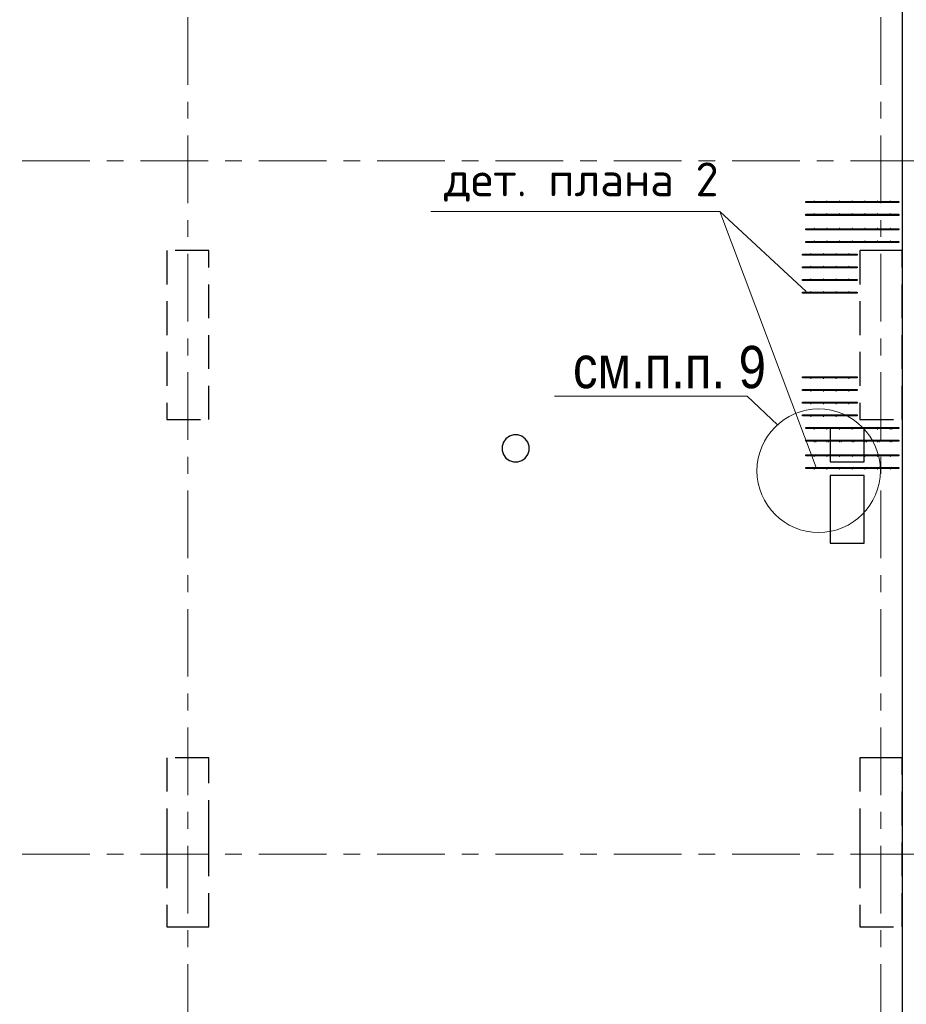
# Model space of a CAD drawing. Header units: metres. Extents: x -38 to 85, y -15 to 19.
# Tile 27 of 93: x 27.46 to 32.7, y 2.41 to 8.23. Entities that reach past the tile are written whole.
import ezdxf

# ---------------------------------------------------------------- set-up
doc = ezdxf.new("R2010")
doc.units = ezdxf.units.M
for name, pattern in [('______11', [0.5, 0.4, -0.05, 0, -0.05]), ('______2', [0.27, 0.2, -0.07]), ('______5', [1.1, 0.8, -0.1, 0.1, -0.1])]:
    doc.linetypes.add(name, pattern=pattern)
for name, color, linetype, lineweight in [('XR$2$Осевая линия (1)', 7, '______5', 13), ('XR$3$Арматурный каркас 01', 4, 'Continuous', 35), ('XR$3$ВК__отв в полу 1-2 эт', 220, 'Continuous', 25), ('XR$3$Общий слой (1)', 7, 'Continuous', 13), ('XR$3$Перекрытие (1)', 7, 'Continuous', 35), ('XR$3$Текст_ общее_1', 7, 'Continuous', 13), ('XR$3$Фундамент (1)_1', 7, 'Continuous', 35), ('XR$5$Стена (1)', 7, 'Continuous', 35)]:
    doc.layers.add(name, color=color, linetype=linetype, lineweight=lineweight)
doc.styles.add('ARIAL', font='arial.ttf')
doc.styles.add('ISOCPEUR', font='txt')

msp = doc.modelspace()

# ---------------------------------------------------------------- hatches: boundary and pattern name
at = {"layer": 'XR$3$Арматурный каркас 01', "linetype": 'Continuous', "lineweight": 50, "transparency": 33554687}
for points in [[(32.158, 7.163), (32.1578, 7.1641), (32.1571, 7.1651), (32.1561, 7.1658), (32.155, 7.166), (32.1539, 7.1658), (32.1529, 7.1651), (32.1522, 7.1641), (32.152, 7.163), (32.1522, 7.1619), (32.1529, 7.1609), (32.1539, 7.1602), (32.155, 7.16), (32.1561, 7.1602), (32.1571, 7.1609), (32.1578, 7.1619)], [(32.233, 7.163), (32.2328, 7.1641), (32.2321, 7.1651), (32.2311, 7.1658), (32.23, 7.166), (32.2289, 7.1658), (32.2279, 7.1651), (32.2272, 7.1641), (32.227, 7.163), (32.2272, 7.1619), (32.2279, 7.1609), (32.2289, 7.1602), (32.23, 7.16), (32.2311, 7.1602), (32.2321, 7.1609), (32.2328, 7.1619)], [(32.308, 7.163), (32.3078, 7.1641), (32.3071, 7.1651), (32.3061, 7.1658), (32.305, 7.166), (32.3039, 7.1658), (32.3029, 7.1651), (32.3022, 7.1641), (32.302, 7.163), (32.3022, 7.1619), (32.3029, 7.1609), (32.3039, 7.1602), (32.305, 7.16), (32.3061, 7.1602), (32.3071, 7.1609), (32.3078, 7.1619)], [(32.383, 7.163), (32.3828, 7.1641), (32.3821, 7.1651), (32.3811, 7.1658), (32.38, 7.166), (32.3789, 7.1658), (32.3779, 7.1651), (32.3772, 7.1641), (32.377, 7.163), (32.3772, 7.1619), (32.3779, 7.1609), (32.3789, 7.1602), (32.38, 7.16), (32.3811, 7.1602), (32.3821, 7.1609), (32.3828, 7.1619)], [(32.458, 7.163), (32.4578, 7.1641), (32.4571, 7.1651), (32.4561, 7.1658), (32.455, 7.166), (32.4539, 7.1658), (32.4529, 7.1651), (32.4522, 7.1641), (32.452, 7.163), (32.4522, 7.1619), (32.4529, 7.1609), (32.4539, 7.1602), (32.455, 7.16), (32.4561, 7.1602), (32.4571, 7.1609), (32.4578, 7.1619)], [(32.533, 7.163), (32.5328, 7.1641), (32.5321, 7.1651), (32.5311, 7.1658), (32.53, 7.166), (32.5289, 7.1658), (32.5279, 7.1651), (32.5272, 7.1641), (32.527, 7.163), (32.5272, 7.1619), (32.5279, 7.1609), (32.5289, 7.1602), (32.53, 7.16), (32.5311, 7.1602), (32.5321, 7.1609), (32.5328, 7.1619)], [(32.608, 7.163), (32.6078, 7.1641), (32.6071, 7.1651), (32.6061, 7.1658), (32.605, 7.166), (32.6039, 7.1658), (32.6029, 7.1651), (32.6022, 7.1641), (32.602, 7.163), (32.6022, 7.1619), (32.6029, 7.1609), (32.6039, 7.1602), (32.605, 7.16), (32.6061, 7.1602), (32.6071, 7.1609), (32.6078, 7.1619)], [(32.158, 7.088), (32.1578, 7.0891), (32.1571, 7.0901), (32.1561, 7.0908), (32.155, 7.091), (32.1539, 7.0908), (32.1529, 7.0901), (32.1522, 7.0891), (32.152, 7.088), (32.1522, 7.0869), (32.1529, 7.0859), (32.1539, 7.0852), (32.155, 7.085), (32.1561, 7.0852), (32.1571, 7.0859), (32.1578, 7.0869)], [(32.233, 7.088), (32.2328, 7.0891), (32.2321, 7.0901), (32.2311, 7.0908), (32.23, 7.091), (32.2289, 7.0908), (32.2279, 7.0901), (32.2272, 7.0891), (32.227, 7.088), (32.2272, 7.0869), (32.2279, 7.0859), (32.2289, 7.0852), (32.23, 7.085), (32.2311, 7.0852), (32.2321, 7.0859), (32.2328, 7.0869)], [(32.308, 7.088), (32.3078, 7.0891), (32.3071, 7.0901), (32.3061, 7.0908), (32.305, 7.091), (32.3039, 7.0908), (32.3029, 7.0901), (32.3022, 7.0891), (32.302, 7.088), (32.3022, 7.0869), (32.3029, 7.0859), (32.3039, 7.0852), (32.305, 7.085), (32.3061, 7.0852), (32.3071, 7.0859), (32.3078, 7.0869)], [(32.383, 7.088), (32.3828, 7.0891), (32.3821, 7.0901), (32.3811, 7.0908), (32.38, 7.091), (32.3789, 7.0908), (32.3779, 7.0901), (32.3772, 7.0891), (32.377, 7.088), (32.3772, 7.0869), (32.3779, 7.0859), (32.3789, 7.0852), (32.38, 7.085), (32.3811, 7.0852), (32.3821, 7.0859), (32.3828, 7.0869)], [(32.458, 7.088), (32.4578, 7.0891), (32.4571, 7.0901), (32.4561, 7.0908), (32.455, 7.091), (32.4539, 7.0908), (32.4529, 7.0901), (32.4522, 7.0891), (32.452, 7.088), (32.4522, 7.0869), (32.4529, 7.0859), (32.4539, 7.0852), (32.455, 7.085), (32.4561, 7.0852), (32.4571, 7.0859), (32.4578, 7.0869)], [(32.533, 7.088), (32.5328, 7.0891), (32.5321, 7.0901), (32.5311, 7.0908), (32.53, 7.091), (32.5289, 7.0908), (32.5279, 7.0901), (32.5272, 7.0891), (32.527, 7.088), (32.5272, 7.0869), (32.5279, 7.0859), (32.5289, 7.0852), (32.53, 7.085), (32.5311, 7.0852), (32.5321, 7.0859), (32.5328, 7.0869)], [(32.608, 7.088), (32.6078, 7.0891), (32.6071, 7.0901), (32.6061, 7.0908), (32.605, 7.091), (32.6039, 7.0908), (32.6029, 7.0901), (32.6022, 7.0891), (32.602, 7.088), (32.6022, 7.0869), (32.6029, 7.0859), (32.6039, 7.0852), (32.605, 7.085), (32.6061, 7.0852), (32.6071, 7.0859), (32.6078, 7.0869)], [(32.158, 7.002), (32.1578, 7.0031), (32.1571, 7.0041), (32.1561, 7.0048), (32.155, 7.005), (32.1539, 7.0048), (32.1529, 7.0041), (32.1522, 7.0031), (32.152, 7.002), (32.1522, 7.0009), (32.1529, 6.9999), (32.1539, 6.9992), (32.155, 6.999), (32.1561, 6.9992), (32.1571, 6.9999), (32.1578, 7.0009)], [(32.233, 7.002), (32.2328, 7.0031), (32.2321, 7.0041), (32.2311, 7.0048), (32.23, 7.005), (32.2289, 7.0048), (32.2279, 7.0041), (32.2272, 7.0031), (32.227, 7.002), (32.2272, 7.0009), (32.2279, 6.9999), (32.2289, 6.9992), (32.23, 6.999), (32.2311, 6.9992), (32.2321, 6.9999), (32.2328, 7.0009)], [(32.308, 7.002), (32.3078, 7.0031), (32.3071, 7.0041), (32.3061, 7.0048), (32.305, 7.005), (32.3039, 7.0048), (32.3029, 7.0041), (32.3022, 7.0031), (32.302, 7.002), (32.3022, 7.0009), (32.3029, 6.9999), (32.3039, 6.9992), (32.305, 6.999), (32.3061, 6.9992), (32.3071, 6.9999), (32.3078, 7.0009)], [(32.383, 7.002), (32.3828, 7.0031), (32.3821, 7.0041), (32.3811, 7.0048), (32.38, 7.005), (32.3789, 7.0048), (32.3779, 7.0041), (32.3772, 7.0031), (32.377, 7.002), (32.3772, 7.0009), (32.3779, 6.9999), (32.3789, 6.9992), (32.38, 6.999), (32.3811, 6.9992), (32.3821, 6.9999), (32.3828, 7.0009)], [(32.458, 7.002), (32.4578, 7.0031), (32.4571, 7.0041), (32.4561, 7.0048), (32.455, 7.005), (32.4539, 7.0048), (32.4529, 7.0041), (32.4522, 7.0031), (32.452, 7.002), (32.4522, 7.0009), (32.4529, 6.9999), (32.4539, 6.9992), (32.455, 6.999), (32.4561, 6.9992), (32.4571, 6.9999), (32.4578, 7.0009)], [(32.533, 7.002), (32.5328, 7.0031), (32.5321, 7.0041), (32.5311, 7.0048), (32.53, 7.005), (32.5289, 7.0048), (32.5279, 7.0041), (32.5272, 7.0031), (32.527, 7.002), (32.5272, 7.0009), (32.5279, 6.9999), (32.5289, 6.9992), (32.53, 6.999), (32.5311, 6.9992), (32.5321, 6.9999), (32.5328, 7.0009)], [(32.608, 7.002), (32.6078, 7.0031), (32.6071, 7.0041), (32.6061, 7.0048), (32.605, 7.005), (32.6039, 7.0048), (32.6029, 7.0041), (32.6022, 7.0031), (32.602, 7.002), (32.6022, 7.0009), (32.6029, 6.9999), (32.6039, 6.9992), (32.605, 6.999), (32.6061, 6.9992), (32.6071, 6.9999), (32.6078, 7.0009)], [(32.158, 6.927), (32.1578, 6.9281), (32.1571, 6.9291), (32.1561, 6.9298), (32.155, 6.93), (32.1539, 6.9298), (32.1529, 6.9291), (32.1522, 6.9281), (32.152, 6.927), (32.1522, 6.9259), (32.1529, 6.9249), (32.1539, 6.9242), (32.155, 6.924), (32.1561, 6.9242), (32.1571, 6.9249), (32.1578, 6.9259)], [(32.233, 6.927), (32.2328, 6.9281), (32.2321, 6.9291), (32.2311, 6.9298), (32.23, 6.93), (32.2289, 6.9298), (32.2279, 6.9291), (32.2272, 6.9281), (32.227, 6.927), (32.2272, 6.9259), (32.2279, 6.9249), (32.2289, 6.9242), (32.23, 6.924), (32.2311, 6.9242), (32.2321, 6.9249), (32.2328, 6.9259)], [(32.308, 6.927), (32.3078, 6.9281), (32.3071, 6.9291), (32.3061, 6.9298), (32.305, 6.93), (32.3039, 6.9298), (32.3029, 6.9291), (32.3022, 6.9281), (32.302, 6.927), (32.3022, 6.9259), (32.3029, 6.9249), (32.3039, 6.9242), (32.305, 6.924), (32.3061, 6.9242), (32.3071, 6.9249), (32.3078, 6.9259)], [(32.383, 6.927), (32.3828, 6.9281), (32.3821, 6.9291), (32.3811, 6.9298), (32.38, 6.93), (32.3789, 6.9298), (32.3779, 6.9291), (32.3772, 6.9281), (32.377, 6.927), (32.3772, 6.9259), (32.3779, 6.9249), (32.3789, 6.9242), (32.38, 6.924), (32.3811, 6.9242), (32.3821, 6.9249), (32.3828, 6.9259)], [(32.458, 6.927), (32.4578, 6.9281), (32.4571, 6.9291), (32.4561, 6.9298), (32.455, 6.93), (32.4539, 6.9298), (32.4529, 6.9291), (32.4522, 6.9281), (32.452, 6.927), (32.4522, 6.9259), (32.4529, 6.9249), (32.4539, 6.9242), (32.455, 6.924), (32.4561, 6.9242), (32.4571, 6.9249), (32.4578, 6.9259)], [(32.533, 6.927), (32.5328, 6.9281), (32.5321, 6.9291), (32.5311, 6.9298), (32.53, 6.93), (32.5289, 6.9298), (32.5279, 6.9291), (32.5272, 6.9281), (32.527, 6.927), (32.5272, 6.9259), (32.5279, 6.9249), (32.5289, 6.9242), (32.53, 6.924), (32.5311, 6.9242), (32.5321, 6.9249), (32.5328, 6.9259)], [(32.608, 6.927), (32.6078, 6.9281), (32.6071, 6.9291), (32.6061, 6.9298), (32.605, 6.93), (32.6039, 6.9298), (32.6029, 6.9291), (32.6022, 6.9281), (32.602, 6.927), (32.6022, 6.9259), (32.6029, 6.9249), (32.6039, 6.9242), (32.605, 6.924), (32.6061, 6.9242), (32.6071, 6.9249), (32.6078, 6.9259)], [(32.138, 6.852), (32.1378, 6.8531), (32.1371, 6.8541), (32.1361, 6.8548), (32.135, 6.855), (32.1339, 6.8548), (32.1329, 6.8541), (32.1322, 6.8531), (32.132, 6.852), (32.1322, 6.8509), (32.1329, 6.8499), (32.1339, 6.8492), (32.135, 6.849), (32.1361, 6.8492), (32.1371, 6.8499), (32.1378, 6.8509)], [(32.213, 6.852), (32.2128, 6.8531), (32.2121, 6.8541), (32.2111, 6.8548), (32.21, 6.855), (32.2089, 6.8548), (32.2079, 6.8541), (32.2072, 6.8531), (32.207, 6.852), (32.2072, 6.8509), (32.2079, 6.8499), (32.2089, 6.8492), (32.21, 6.849), (32.2111, 6.8492), (32.2121, 6.8499), (32.2128, 6.8509)], [(32.288, 6.852), (32.2878, 6.8531), (32.2871, 6.8541), (32.2861, 6.8548), (32.285, 6.855), (32.2839, 6.8548), (32.2829, 6.8541), (32.2822, 6.8531), (32.282, 6.852), (32.2822, 6.8509), (32.2829, 6.8499), (32.2839, 6.8492), (32.285, 6.849), (32.2861, 6.8492), (32.2871, 6.8499), (32.2878, 6.8509)], [(32.363, 6.852), (32.3628, 6.8531), (32.3621, 6.8541), (32.3611, 6.8548), (32.36, 6.855), (32.3589, 6.8548), (32.3579, 6.8541), (32.3572, 6.8531), (32.357, 6.852), (32.3572, 6.8509), (32.3579, 6.8499), (32.3589, 6.8492), (32.36, 6.849), (32.3611, 6.8492), (32.3621, 6.8499), (32.3628, 6.8509)], [(32.138, 6.777), (32.1378, 6.7781), (32.1371, 6.7791), (32.1361, 6.7798), (32.135, 6.78), (32.1339, 6.7798), (32.1329, 6.7791), (32.1322, 6.7781), (32.132, 6.777), (32.1322, 6.7759), (32.1329, 6.7749), (32.1339, 6.7742), (32.135, 6.774), (32.1361, 6.7742), (32.1371, 6.7749), (32.1378, 6.7759)], [(32.213, 6.777), (32.2128, 6.7781), (32.2121, 6.7791), (32.2111, 6.7798), (32.21, 6.78), (32.2089, 6.7798), (32.2079, 6.7791), (32.2072, 6.7781), (32.207, 6.777), (32.2072, 6.7759), (32.2079, 6.7749), (32.2089, 6.7742), (32.21, 6.774), (32.2111, 6.7742), (32.2121, 6.7749), (32.2128, 6.7759)], [(32.288, 6.777), (32.2878, 6.7781), (32.2871, 6.7791), (32.2861, 6.7798), (32.285, 6.78), (32.2839, 6.7798), (32.2829, 6.7791), (32.2822, 6.7781), (32.282, 6.777), (32.2822, 6.7759), (32.2829, 6.7749), (32.2839, 6.7742), (32.285, 6.774), (32.2861, 6.7742), (32.2871, 6.7749), (32.2878, 6.7759)], [(32.363, 6.777), (32.3628, 6.7781), (32.3621, 6.7791), (32.3611, 6.7798), (32.36, 6.78), (32.3589, 6.7798), (32.3579, 6.7791), (32.3572, 6.7781), (32.357, 6.777), (32.3572, 6.7759), (32.3579, 6.7749), (32.3589, 6.7742), (32.36, 6.774), (32.3611, 6.7742), (32.3621, 6.7749), (32.3628, 6.7759)], [(32.138, 6.702), (32.1378, 6.7031), (32.1371, 6.7041), (32.1361, 6.7048), (32.135, 6.705), (32.1339, 6.7048), (32.1329, 6.7041), (32.1322, 6.7031), (32.132, 6.702), (32.1322, 6.7009), (32.1329, 6.6999), (32.1339, 6.6992), (32.135, 6.699), (32.1361, 6.6992), (32.1371, 6.6999), (32.1378, 6.7009)], [(32.213, 6.702), (32.2128, 6.7031), (32.2121, 6.7041), (32.2111, 6.7048), (32.21, 6.705), (32.2089, 6.7048), (32.2079, 6.7041), (32.2072, 6.7031), (32.207, 6.702), (32.2072, 6.7009), (32.2079, 6.6999), (32.2089, 6.6992), (32.21, 6.699), (32.2111, 6.6992), (32.2121, 6.6999), (32.2128, 6.7009)], [(32.288, 6.702), (32.2878, 6.7031), (32.2871, 6.7041), (32.2861, 6.7048), (32.285, 6.705), (32.2839, 6.7048), (32.2829, 6.7041), (32.2822, 6.7031), (32.282, 6.702), (32.2822, 6.7009), (32.2829, 6.6999), (32.2839, 6.6992), (32.285, 6.699), (32.2861, 6.6992), (32.2871, 6.6999), (32.2878, 6.7009)], [(32.363, 6.702), (32.3628, 6.7031), (32.3621, 6.7041), (32.3611, 6.7048), (32.36, 6.705), (32.3589, 6.7048), (32.3579, 6.7041), (32.3572, 6.7031), (32.357, 6.702), (32.3572, 6.7009), (32.3579, 6.6999), (32.3589, 6.6992), (32.36, 6.699), (32.3611, 6.6992), (32.3621, 6.6999), (32.3628, 6.7009)], [(32.138, 6.627), (32.1378, 6.6281), (32.1371, 6.6291), (32.1361, 6.6298), (32.135, 6.63), (32.1339, 6.6298), (32.1329, 6.6291), (32.1322, 6.6281), (32.132, 6.627), (32.1322, 6.6259), (32.1329, 6.6249), (32.1339, 6.6242), (32.135, 6.624), (32.1361, 6.6242), (32.1371, 6.6249), (32.1378, 6.6259)], [(32.213, 6.627), (32.2128, 6.6281), (32.2121, 6.6291), (32.2111, 6.6298), (32.21, 6.63), (32.2089, 6.6298), (32.2079, 6.6291), (32.2072, 6.6281), (32.207, 6.627), (32.2072, 6.6259), (32.2079, 6.6249), (32.2089, 6.6242), (32.21, 6.624), (32.2111, 6.6242), (32.2121, 6.6249), (32.2128, 6.6259)], [(32.288, 6.627), (32.2878, 6.6281), (32.2871, 6.6291), (32.2861, 6.6298), (32.285, 6.63), (32.2839, 6.6298), (32.2829, 6.6291), (32.2822, 6.6281), (32.282, 6.627), (32.2822, 6.6259), (32.2829, 6.6249), (32.2839, 6.6242), (32.285, 6.624), (32.2861, 6.6242), (32.2871, 6.6249), (32.2878, 6.6259)], [(32.363, 6.627), (32.3628, 6.6281), (32.3621, 6.6291), (32.3611, 6.6298), (32.36, 6.63), (32.3589, 6.6298), (32.3579, 6.6291), (32.3572, 6.6281), (32.357, 6.627), (32.3572, 6.6259), (32.3579, 6.6249), (32.3589, 6.6242), (32.36, 6.624), (32.3611, 6.6242), (32.3621, 6.6249), (32.3628, 6.6259)], [(32.138, 6.113), (32.1378, 6.1141), (32.1371, 6.1151), (32.1361, 6.1158), (32.135, 6.116), (32.1339, 6.1158), (32.1329, 6.1151), (32.1322, 6.1141), (32.132, 6.113), (32.1322, 6.1119), (32.1329, 6.1109), (32.1339, 6.1102), (32.135, 6.11), (32.1361, 6.1102), (32.1371, 6.1109), (32.1378, 6.1119)], [(32.213, 6.113), (32.2128, 6.1141), (32.2121, 6.1151), (32.2111, 6.1158), (32.21, 6.116), (32.2089, 6.1158), (32.2079, 6.1151), (32.2072, 6.1141), (32.207, 6.113), (32.2072, 6.1119), (32.2079, 6.1109), (32.2089, 6.1102), (32.21, 6.11), (32.2111, 6.1102), (32.2121, 6.1109), (32.2128, 6.1119)], [(32.288, 6.113), (32.2878, 6.1141), (32.2871, 6.1151), (32.2861, 6.1158), (32.285, 6.116), (32.2839, 6.1158), (32.2829, 6.1151), (32.2822, 6.1141), (32.282, 6.113), (32.2822, 6.1119), (32.2829, 6.1109), (32.2839, 6.1102), (32.285, 6.11), (32.2861, 6.1102), (32.2871, 6.1109), (32.2878, 6.1119)], [(32.363, 6.113), (32.3628, 6.1141), (32.3621, 6.1151), (32.3611, 6.1158), (32.36, 6.116), (32.3589, 6.1158), (32.3579, 6.1151), (32.3572, 6.1141), (32.357, 6.113), (32.3572, 6.1119), (32.3579, 6.1109), (32.3589, 6.1102), (32.36, 6.11), (32.3611, 6.1102), (32.3621, 6.1109), (32.3628, 6.1119)], [(32.138, 6.038), (32.1378, 6.0391), (32.1371, 6.0401), (32.1361, 6.0408), (32.135, 6.041), (32.1339, 6.0408), (32.1329, 6.0401), (32.1322, 6.0391), (32.132, 6.038), (32.1322, 6.0369), (32.1329, 6.0359), (32.1339, 6.0352), (32.135, 6.035), (32.1361, 6.0352), (32.1371, 6.0359), (32.1378, 6.0369)], [(32.213, 6.038), (32.2128, 6.0391), (32.2121, 6.0401), (32.2111, 6.0408), (32.21, 6.041), (32.2089, 6.0408), (32.2079, 6.0401), (32.2072, 6.0391), (32.207, 6.038), (32.2072, 6.0369), (32.2079, 6.0359), (32.2089, 6.0352), (32.21, 6.035), (32.2111, 6.0352), (32.2121, 6.0359), (32.2128, 6.0369)], [(32.288, 6.038), (32.2878, 6.0391), (32.2871, 6.0401), (32.2861, 6.0408), (32.285, 6.041), (32.2839, 6.0408), (32.2829, 6.0401), (32.2822, 6.0391), (32.282, 6.038), (32.2822, 6.0369), (32.2829, 6.0359), (32.2839, 6.0352), (32.285, 6.035), (32.2861, 6.0352), (32.2871, 6.0359), (32.2878, 6.0369)], [(32.363, 6.038), (32.3628, 6.0391), (32.3621, 6.0401), (32.3611, 6.0408), (32.36, 6.041), (32.3589, 6.0408), (32.3579, 6.0401), (32.3572, 6.0391), (32.357, 6.038), (32.3572, 6.0369), (32.3579, 6.0359), (32.3589, 6.0352), (32.36, 6.035), (32.3611, 6.0352), (32.3621, 6.0359), (32.3628, 6.0369)], [(32.138, 5.963), (32.1378, 5.9641), (32.1371, 5.9651), (32.1361, 5.9658), (32.135, 5.966), (32.1339, 5.9658), (32.1329, 5.9651), (32.1322, 5.9641), (32.132, 5.963), (32.1322, 5.9619), (32.1329, 5.9609), (32.1339, 5.9602), (32.135, 5.96), (32.1361, 5.9602), (32.1371, 5.9609), (32.1378, 5.9619)], [(32.213, 5.963), (32.2128, 5.9641), (32.2121, 5.9651), (32.2111, 5.9658), (32.21, 5.966), (32.2089, 5.9658), (32.2079, 5.9651), (32.2072, 5.9641), (32.207, 5.963), (32.2072, 5.9619), (32.2079, 5.9609), (32.2089, 5.9602), (32.21, 5.96), (32.2111, 5.9602), (32.2121, 5.9609), (32.2128, 5.9619)], [(32.288, 5.963), (32.2878, 5.9641), (32.2871, 5.9651), (32.2861, 5.9658), (32.285, 5.966), (32.2839, 5.9658), (32.2829, 5.9651), (32.2822, 5.9641), (32.282, 5.963), (32.2822, 5.9619), (32.2829, 5.9609), (32.2839, 5.9602), (32.285, 5.96), (32.2861, 5.9602), (32.2871, 5.9609), (32.2878, 5.9619)], [(32.363, 5.963), (32.3628, 5.9641), (32.3621, 5.9651), (32.3611, 5.9658), (32.36, 5.966), (32.3589, 5.9658), (32.3579, 5.9651), (32.3572, 5.9641), (32.357, 5.963), (32.3572, 5.9619), (32.3579, 5.9609), (32.3589, 5.9602), (32.36, 5.96), (32.3611, 5.9602), (32.3621, 5.9609), (32.3628, 5.9619)], [(32.138, 5.888), (32.1378, 5.8891), (32.1371, 5.8901), (32.1361, 5.8908), (32.135, 5.891), (32.1339, 5.8908), (32.1329, 5.8901), (32.1322, 5.8891), (32.132, 5.888), (32.1322, 5.8869), (32.1329, 5.8859), (32.1339, 5.8852), (32.135, 5.885), (32.1361, 5.8852), (32.1371, 5.8859), (32.1378, 5.8869)], [(32.213, 5.888), (32.2128, 5.8891), (32.2121, 5.8901), (32.2111, 5.8908), (32.21, 5.891), (32.2089, 5.8908), (32.2079, 5.8901), (32.2072, 5.8891), (32.207, 5.888), (32.2072, 5.8869), (32.2079, 5.8859), (32.2089, 5.8852), (32.21, 5.885), (32.2111, 5.8852), (32.2121, 5.8859), (32.2128, 5.8869)], [(32.288, 5.888), (32.2878, 5.8891), (32.2871, 5.8901), (32.2861, 5.8908), (32.285, 5.891), (32.2839, 5.8908), (32.2829, 5.8901), (32.2822, 5.8891), (32.282, 5.888), (32.2822, 5.8869), (32.2829, 5.8859), (32.2839, 5.8852), (32.285, 5.885), (32.2861, 5.8852), (32.2871, 5.8859), (32.2878, 5.8869)], [(32.363, 5.888), (32.3628, 5.8891), (32.3621, 5.8901), (32.3611, 5.8908), (32.36, 5.891), (32.3589, 5.8908), (32.3579, 5.8901), (32.3572, 5.8891), (32.357, 5.888), (32.3572, 5.8869), (32.3579, 5.8859), (32.3589, 5.8852), (32.36, 5.885), (32.3611, 5.8852), (32.3621, 5.8859), (32.3628, 5.8869)], [(32.158, 5.813), (32.1578, 5.8141), (32.1571, 5.8151), (32.1561, 5.8158), (32.155, 5.816), (32.1539, 5.8158), (32.1529, 5.8151), (32.1522, 5.8141), (32.152, 5.813), (32.1522, 5.8119), (32.1529, 5.8109), (32.1539, 5.8102), (32.155, 5.81), (32.1561, 5.8102), (32.1571, 5.8109), (32.1578, 5.8119)], [(32.233, 5.813), (32.2328, 5.8141), (32.2321, 5.8151), (32.2311, 5.8158), (32.23, 5.816), (32.2289, 5.8158), (32.2279, 5.8151), (32.2272, 5.8141), (32.227, 5.813), (32.2272, 5.8119), (32.2279, 5.8109), (32.2289, 5.8102), (32.23, 5.81), (32.2311, 5.8102), (32.2321, 5.8109), (32.2328, 5.8119)], [(32.308, 5.813), (32.3078, 5.8141), (32.3071, 5.8151), (32.3061, 5.8158), (32.305, 5.816), (32.3039, 5.8158), (32.3029, 5.8151), (32.3022, 5.8141), (32.302, 5.813), (32.3022, 5.8119), (32.3029, 5.8109), (32.3039, 5.8102), (32.305, 5.81), (32.3061, 5.8102), (32.3071, 5.8109), (32.3078, 5.8119)], [(32.383, 5.813), (32.3828, 5.8141), (32.3821, 5.8151), (32.3811, 5.8158), (32.38, 5.816), (32.3789, 5.8158), (32.3779, 5.8151), (32.3772, 5.8141), (32.377, 5.813), (32.3772, 5.8119), (32.3779, 5.8109), (32.3789, 5.8102), (32.38, 5.81), (32.3811, 5.8102), (32.3821, 5.8109), (32.3828, 5.8119)], [(32.458, 5.813), (32.4578, 5.8141), (32.4571, 5.8151), (32.4561, 5.8158), (32.455, 5.816), (32.4539, 5.8158), (32.4529, 5.8151), (32.4522, 5.8141), (32.452, 5.813), (32.4522, 5.8119), (32.4529, 5.8109), (32.4539, 5.8102), (32.455, 5.81), (32.4561, 5.8102), (32.4571, 5.8109), (32.4578, 5.8119)], [(32.533, 5.813), (32.5328, 5.8141), (32.5321, 5.8151), (32.5311, 5.8158), (32.53, 5.816), (32.5289, 5.8158), (32.5279, 5.8151), (32.5272, 5.8141), (32.527, 5.813), (32.5272, 5.8119), (32.5279, 5.8109), (32.5289, 5.8102), (32.53, 5.81), (32.5311, 5.8102), (32.5321, 5.8109), (32.5328, 5.8119)], [(32.608, 5.813), (32.6078, 5.8141), (32.6071, 5.8151), (32.6061, 5.8158), (32.605, 5.816), (32.6039, 5.8158), (32.6029, 5.8151), (32.6022, 5.8141), (32.602, 5.813), (32.6022, 5.8119), (32.6029, 5.8109), (32.6039, 5.8102), (32.605, 5.81), (32.6061, 5.8102), (32.6071, 5.8109), (32.6078, 5.8119)], [(32.618, 5.813), (32.6178, 5.8141), (32.6171, 5.8151), (32.6161, 5.8158), (32.615, 5.816), (32.6139, 5.8158), (32.6129, 5.8151), (32.6122, 5.8141), (32.612, 5.813), (32.6122, 5.8119), (32.6129, 5.8109), (32.6139, 5.8102), (32.615, 5.81), (32.6161, 5.8102), (32.6171, 5.8109), (32.6178, 5.8119)], [(32.158, 5.738), (32.1578, 5.7391), (32.1571, 5.7401), (32.1561, 5.7408), (32.155, 5.741), (32.1539, 5.7408), (32.1529, 5.7401), (32.1522, 5.7391), (32.152, 5.738), (32.1522, 5.7369), (32.1529, 5.7359), (32.1539, 5.7352), (32.155, 5.735), (32.1561, 5.7352), (32.1571, 5.7359), (32.1578, 5.7369)], [(32.168, 5.738), (32.1678, 5.7391), (32.1671, 5.7401), (32.1661, 5.7408), (32.165, 5.741), (32.1639, 5.7408), (32.1629, 5.7401), (32.1622, 5.7391), (32.162, 5.738), (32.1622, 5.7369), (32.1629, 5.7359), (32.1639, 5.7352), (32.165, 5.735), (32.1661, 5.7352), (32.1671, 5.7359), (32.1678, 5.7369)], [(32.233, 5.738), (32.2328, 5.7391), (32.2321, 5.7401), (32.2311, 5.7408), (32.23, 5.741), (32.2289, 5.7408), (32.2279, 5.7401), (32.2272, 5.7391), (32.227, 5.738), (32.2272, 5.7369), (32.2279, 5.7359), (32.2289, 5.7352), (32.23, 5.735), (32.2311, 5.7352), (32.2321, 5.7359), (32.2328, 5.7369)], [(32.243, 5.738), (32.2428, 5.7391), (32.2421, 5.7401), (32.2411, 5.7408), (32.24, 5.741), (32.2389, 5.7408), (32.2379, 5.7401), (32.2372, 5.7391), (32.237, 5.738), (32.2372, 5.7369), (32.2379, 5.7359), (32.2389, 5.7352), (32.24, 5.735), (32.2411, 5.7352), (32.2421, 5.7359), (32.2428, 5.7369)], [(32.308, 5.738), (32.3078, 5.7391), (32.3071, 5.7401), (32.3061, 5.7408), (32.305, 5.741), (32.3039, 5.7408), (32.3029, 5.7401), (32.3022, 5.7391), (32.302, 5.738), (32.3022, 5.7369), (32.3029, 5.7359), (32.3039, 5.7352), (32.305, 5.735), (32.3061, 5.7352), (32.3071, 5.7359), (32.3078, 5.7369)], [(32.318, 5.738), (32.3178, 5.7391), (32.3171, 5.7401), (32.3161, 5.7408), (32.315, 5.741), (32.3139, 5.7408), (32.3129, 5.7401), (32.3122, 5.7391), (32.312, 5.738), (32.3122, 5.7369), (32.3129, 5.7359), (32.3139, 5.7352), (32.315, 5.735), (32.3161, 5.7352), (32.3171, 5.7359), (32.3178, 5.7369)], [(32.383, 5.738), (32.3828, 5.7391), (32.3821, 5.7401), (32.3811, 5.7408), (32.38, 5.741), (32.3789, 5.7408), (32.3779, 5.7401), (32.3772, 5.7391), (32.377, 5.738), (32.3772, 5.7369), (32.3779, 5.7359), (32.3789, 5.7352), (32.38, 5.735), (32.3811, 5.7352), (32.3821, 5.7359), (32.3828, 5.7369)], [(32.393, 5.738), (32.3928, 5.7391), (32.3921, 5.7401), (32.3911, 5.7408), (32.39, 5.741), (32.3889, 5.7408), (32.3879, 5.7401), (32.3872, 5.7391), (32.387, 5.738), (32.3872, 5.7369), (32.3879, 5.7359), (32.3889, 5.7352), (32.39, 5.735), (32.3911, 5.7352), (32.3921, 5.7359), (32.3928, 5.7369)], [(32.458, 5.738), (32.4578, 5.7391), (32.4571, 5.7401), (32.4561, 5.7408), (32.455, 5.741), (32.4539, 5.7408), (32.4529, 5.7401), (32.4522, 5.7391), (32.452, 5.738), (32.4522, 5.7369), (32.4529, 5.7359), (32.4539, 5.7352), (32.455, 5.735), (32.4561, 5.7352), (32.4571, 5.7359), (32.4578, 5.7369)], [(32.468, 5.738), (32.4678, 5.7391), (32.4671, 5.7401), (32.4661, 5.7408), (32.465, 5.741), (32.4639, 5.7408), (32.4629, 5.7401), (32.4622, 5.7391), (32.462, 5.738), (32.4622, 5.7369), (32.4629, 5.7359), (32.4639, 5.7352), (32.465, 5.735), (32.4661, 5.7352), (32.4671, 5.7359), (32.4678, 5.7369)], [(32.533, 5.738), (32.5328, 5.7391), (32.5321, 5.7401), (32.5311, 5.7408), (32.53, 5.741), (32.5289, 5.7408), (32.5279, 5.7401), (32.5272, 5.7391), (32.527, 5.738), (32.5272, 5.7369), (32.5279, 5.7359), (32.5289, 5.7352), (32.53, 5.735), (32.5311, 5.7352), (32.5321, 5.7359), (32.5328, 5.7369)], [(32.543, 5.738), (32.5428, 5.7391), (32.5421, 5.7401), (32.5411, 5.7408), (32.54, 5.741), (32.5389, 5.7408), (32.5379, 5.7401), (32.5372, 5.7391), (32.537, 5.738), (32.5372, 5.7369), (32.5379, 5.7359), (32.5389, 5.7352), (32.54, 5.735), (32.5411, 5.7352), (32.5421, 5.7359), (32.5428, 5.7369)], [(32.608, 5.738), (32.6078, 5.7391), (32.6071, 5.7401), (32.6061, 5.7408), (32.605, 5.741), (32.6039, 5.7408), (32.6029, 5.7401), (32.6022, 5.7391), (32.602, 5.738), (32.6022, 5.7369), (32.6029, 5.7359), (32.6039, 5.7352), (32.605, 5.735), (32.6061, 5.7352), (32.6071, 5.7359), (32.6078, 5.7369)], [(32.618, 5.738), (32.6178, 5.7391), (32.6171, 5.7401), (32.6161, 5.7408), (32.615, 5.741), (32.6139, 5.7408), (32.6129, 5.7401), (32.6122, 5.7391), (32.612, 5.738), (32.6122, 5.7369), (32.6129, 5.7359), (32.6139, 5.7352), (32.615, 5.735), (32.6161, 5.7352), (32.6171, 5.7359), (32.6178, 5.7369)], [(32.158, 5.652), (32.1578, 5.6531), (32.1571, 5.6541), (32.1561, 5.6548), (32.155, 5.655), (32.1539, 5.6548), (32.1529, 5.6541), (32.1522, 5.6531), (32.152, 5.652), (32.1522, 5.6509), (32.1529, 5.6499), (32.1539, 5.6492), (32.155, 5.649), (32.1561, 5.6492), (32.1571, 5.6499), (32.1578, 5.6509)], [(32.168, 5.663), (32.1678, 5.6641), (32.1671, 5.6651), (32.1661, 5.6658), (32.165, 5.666), (32.1639, 5.6658), (32.1629, 5.6651), (32.1622, 5.6641), (32.162, 5.663), (32.1622, 5.6619), (32.1629, 5.6609), (32.1639, 5.6602), (32.165, 5.66), (32.1661, 5.6602), (32.1671, 5.6609), (32.1678, 5.6619)], [(32.233, 5.652), (32.2328, 5.6531), (32.2321, 5.6541), (32.2311, 5.6548), (32.23, 5.655), (32.2289, 5.6548), (32.2279, 5.6541), (32.2272, 5.6531), (32.227, 5.652), (32.2272, 5.6509), (32.2279, 5.6499), (32.2289, 5.6492), (32.23, 5.649), (32.2311, 5.6492), (32.2321, 5.6499), (32.2328, 5.6509)], [(32.243, 5.663), (32.2428, 5.6641), (32.2421, 5.6651), (32.2411, 5.6658), (32.24, 5.666), (32.2389, 5.6658), (32.2379, 5.6651), (32.2372, 5.6641), (32.237, 5.663), (32.2372, 5.6619), (32.2379, 5.6609), (32.2389, 5.6602), (32.24, 5.66), (32.2411, 5.6602), (32.2421, 5.6609), (32.2428, 5.6619)], [(32.308, 5.652), (32.3078, 5.6531), (32.3071, 5.6541), (32.3061, 5.6548), (32.305, 5.655), (32.3039, 5.6548), (32.3029, 5.6541), (32.3022, 5.6531), (32.302, 5.652), (32.3022, 5.6509), (32.3029, 5.6499), (32.3039, 5.6492), (32.305, 5.649), (32.3061, 5.6492), (32.3071, 5.6499), (32.3078, 5.6509)], [(32.318, 5.663), (32.3178, 5.6641), (32.3171, 5.6651), (32.3161, 5.6658), (32.315, 5.666), (32.3139, 5.6658), (32.3129, 5.6651), (32.3122, 5.6641), (32.312, 5.663), (32.3122, 5.6619), (32.3129, 5.6609), (32.3139, 5.6602), (32.315, 5.66), (32.3161, 5.6602), (32.3171, 5.6609), (32.3178, 5.6619)], [(32.383, 5.652), (32.3828, 5.6531), (32.3821, 5.6541), (32.3811, 5.6548), (32.38, 5.655), (32.3789, 5.6548), (32.3779, 5.6541), (32.3772, 5.6531), (32.377, 5.652), (32.3772, 5.6509), (32.3779, 5.6499), (32.3789, 5.6492), (32.38, 5.649), (32.3811, 5.6492), (32.3821, 5.6499), (32.3828, 5.6509)], [(32.393, 5.663), (32.3928, 5.6641), (32.3921, 5.6651), (32.3911, 5.6658), (32.39, 5.666), (32.3889, 5.6658), (32.3879, 5.6651), (32.3872, 5.6641), (32.387, 5.663), (32.3872, 5.6619), (32.3879, 5.6609), (32.3889, 5.6602), (32.39, 5.66), (32.3911, 5.6602), (32.3921, 5.6609), (32.3928, 5.6619)], [(32.458, 5.652), (32.4578, 5.6531), (32.4571, 5.6541), (32.4561, 5.6548), (32.455, 5.655), (32.4539, 5.6548), (32.4529, 5.6541), (32.4522, 5.6531), (32.452, 5.652), (32.4522, 5.6509), (32.4529, 5.6499), (32.4539, 5.6492), (32.455, 5.649), (32.4561, 5.6492), (32.4571, 5.6499), (32.4578, 5.6509)], [(32.468, 5.663), (32.4678, 5.6641), (32.4671, 5.6651), (32.4661, 5.6658), (32.465, 5.666), (32.4639, 5.6658), (32.4629, 5.6651), (32.4622, 5.6641), (32.462, 5.663), (32.4622, 5.6619), (32.4629, 5.6609), (32.4639, 5.6602), (32.465, 5.66), (32.4661, 5.6602), (32.4671, 5.6609), (32.4678, 5.6619)], [(32.533, 5.652), (32.5328, 5.6531), (32.5321, 5.6541), (32.5311, 5.6548), (32.53, 5.655), (32.5289, 5.6548), (32.5279, 5.6541), (32.5272, 5.6531), (32.527, 5.652), (32.5272, 5.6509), (32.5279, 5.6499), (32.5289, 5.6492), (32.53, 5.649), (32.5311, 5.6492), (32.5321, 5.6499), (32.5328, 5.6509)], [(32.543, 5.663), (32.5428, 5.6641), (32.5421, 5.6651), (32.5411, 5.6658), (32.54, 5.666), (32.5389, 5.6658), (32.5379, 5.6651), (32.5372, 5.6641), (32.537, 5.663), (32.5372, 5.6619), (32.5379, 5.6609), (32.5389, 5.6602), (32.54, 5.66), (32.5411, 5.6602), (32.5421, 5.6609), (32.5428, 5.6619)], [(32.608, 5.652), (32.6078, 5.6531), (32.6071, 5.6541), (32.6061, 5.6548), (32.605, 5.655), (32.6039, 5.6548), (32.6029, 5.6541), (32.6022, 5.6531), (32.602, 5.652), (32.6022, 5.6509), (32.6029, 5.6499), (32.6039, 5.6492), (32.605, 5.649), (32.6061, 5.6492), (32.6071, 5.6499), (32.6078, 5.6509)], [(32.618, 5.663), (32.6178, 5.6641), (32.6171, 5.6651), (32.6161, 5.6658), (32.615, 5.666), (32.6139, 5.6658), (32.6129, 5.6651), (32.6122, 5.6641), (32.612, 5.663), (32.6122, 5.6619), (32.6129, 5.6609), (32.6139, 5.6602), (32.615, 5.66), (32.6161, 5.6602), (32.6171, 5.6609), (32.6178, 5.6619)], [(32.168, 5.588), (32.1678, 5.5891), (32.1671, 5.5901), (32.1661, 5.5908), (32.165, 5.591), (32.1639, 5.5908), (32.1629, 5.5901), (32.1622, 5.5891), (32.162, 5.588), (32.1622, 5.5869), (32.1629, 5.5859), (32.1639, 5.5852), (32.165, 5.585), (32.1661, 5.5852), (32.1671, 5.5859), (32.1678, 5.5869)], [(32.243, 5.588), (32.2428, 5.5891), (32.2421, 5.5901), (32.2411, 5.5908), (32.24, 5.591), (32.2389, 5.5908), (32.2379, 5.5901), (32.2372, 5.5891), (32.237, 5.588), (32.2372, 5.5869), (32.2379, 5.5859), (32.2389, 5.5852), (32.24, 5.585), (32.2411, 5.5852), (32.2421, 5.5859), (32.2428, 5.5869)], [(32.318, 5.588), (32.3178, 5.5891), (32.3171, 5.5901), (32.3161, 5.5908), (32.315, 5.591), (32.3139, 5.5908), (32.3129, 5.5901), (32.3122, 5.5891), (32.312, 5.588), (32.3122, 5.5869), (32.3129, 5.5859), (32.3139, 5.5852), (32.315, 5.585), (32.3161, 5.5852), (32.3171, 5.5859), (32.3178, 5.5869)], [(32.393, 5.588), (32.3928, 5.5891), (32.3921, 5.5901), (32.3911, 5.5908), (32.39, 5.591), (32.3889, 5.5908), (32.3879, 5.5901), (32.3872, 5.5891), (32.387, 5.588), (32.3872, 5.5869), (32.3879, 5.5859), (32.3889, 5.5852), (32.39, 5.585), (32.3911, 5.5852), (32.3921, 5.5859), (32.3928, 5.5869)], [(32.468, 5.588), (32.4678, 5.5891), (32.4671, 5.5901), (32.4661, 5.5908), (32.465, 5.591), (32.4639, 5.5908), (32.4629, 5.5901), (32.4622, 5.5891), (32.462, 5.588), (32.4622, 5.5869), (32.4629, 5.5859), (32.4639, 5.5852), (32.465, 5.585), (32.4661, 5.5852), (32.4671, 5.5859), (32.4678, 5.5869)], [(32.543, 5.588), (32.5428, 5.5891), (32.5421, 5.5901), (32.5411, 5.5908), (32.54, 5.591), (32.5389, 5.5908), (32.5379, 5.5901), (32.5372, 5.5891), (32.537, 5.588), (32.5372, 5.5869), (32.5379, 5.5859), (32.5389, 5.5852), (32.54, 5.585), (32.5411, 5.5852), (32.5421, 5.5859), (32.5428, 5.5869)], [(32.618, 5.588), (32.6178, 5.5891), (32.6171, 5.5901), (32.6161, 5.5908), (32.615, 5.591), (32.6139, 5.5908), (32.6129, 5.5901), (32.6122, 5.5891), (32.612, 5.588), (32.6122, 5.5869), (32.6129, 5.5859), (32.6139, 5.5852), (32.615, 5.585), (32.6161, 5.5852), (32.6171, 5.5859), (32.6178, 5.5869)], [(32.158, 5.577), (32.1578, 5.5781), (32.1571, 5.5791), (32.1561, 5.5798), (32.155, 5.58), (32.1539, 5.5798), (32.1529, 5.5791), (32.1522, 5.5781), (32.152, 5.577), (32.1522, 5.5759), (32.1529, 5.5749), (32.1539, 5.5742), (32.155, 5.574), (32.1561, 5.5742), (32.1571, 5.5749), (32.1578, 5.5759)], [(32.233, 5.577), (32.2328, 5.5781), (32.2321, 5.5791), (32.2311, 5.5798), (32.23, 5.58), (32.2289, 5.5798), (32.2279, 5.5791), (32.2272, 5.5781), (32.227, 5.577), (32.2272, 5.5759), (32.2279, 5.5749), (32.2289, 5.5742), (32.23, 5.574), (32.2311, 5.5742), (32.2321, 5.5749), (32.2328, 5.5759)], [(32.308, 5.577), (32.3078, 5.5781), (32.3071, 5.5791), (32.3061, 5.5798), (32.305, 5.58), (32.3039, 5.5798), (32.3029, 5.5791), (32.3022, 5.5781), (32.302, 5.577), (32.3022, 5.5759), (32.3029, 5.5749), (32.3039, 5.5742), (32.305, 5.574), (32.3061, 5.5742), (32.3071, 5.5749), (32.3078, 5.5759)], [(32.383, 5.577), (32.3828, 5.5781), (32.3821, 5.5791), (32.3811, 5.5798), (32.38, 5.58), (32.3789, 5.5798), (32.3779, 5.5791), (32.3772, 5.5781), (32.377, 5.577), (32.3772, 5.5759), (32.3779, 5.5749), (32.3789, 5.5742), (32.38, 5.574), (32.3811, 5.5742), (32.3821, 5.5749), (32.3828, 5.5759)], [(32.458, 5.577), (32.4578, 5.5781), (32.4571, 5.5791), (32.4561, 5.5798), (32.455, 5.58), (32.4539, 5.5798), (32.4529, 5.5791), (32.4522, 5.5781), (32.452, 5.577), (32.4522, 5.5759), (32.4529, 5.5749), (32.4539, 5.5742), (32.455, 5.574), (32.4561, 5.5742), (32.4571, 5.5749), (32.4578, 5.5759)], [(32.533, 5.577), (32.5328, 5.5781), (32.5321, 5.5791), (32.5311, 5.5798), (32.53, 5.58), (32.5289, 5.5798), (32.5279, 5.5791), (32.5272, 5.5781), (32.527, 5.577), (32.5272, 5.5759), (32.5279, 5.5749), (32.5289, 5.5742), (32.53, 5.574), (32.5311, 5.5742), (32.5321, 5.5749), (32.5328, 5.5759)], [(32.608, 5.577), (32.6078, 5.5781), (32.6071, 5.5791), (32.6061, 5.5798), (32.605, 5.58), (32.6039, 5.5798), (32.6029, 5.5791), (32.6022, 5.5781), (32.602, 5.577), (32.6022, 5.5759), (32.6029, 5.5749), (32.6039, 5.5742), (32.605, 5.574), (32.6061, 5.5742), (32.6071, 5.5749), (32.6078, 5.5759)]]:
    msp.add_hatch(color=2, dxfattribs=at).paths.add_polyline_path(points)

# ---------------------------------------------------------------- linework, layer by layer
at = {"color": 7, "linetype": 'Continuous', "lineweight": 13, "transparency": 33554687}
msp.add_line((32.108, 6.6274), (31.5977, 7.1017), dxfattribs=at)
msp.add_lwpolyline([(32.1675, 5.5876), (31.5977, 7.1017), (29.8877, 7.1017)], dxfattribs=at)
at = {"layer": 'XR$2$Осевая линия (1)', "color": 253, "linetype": '______11', "lineweight": 13, "true_color": 0xa0a0a0, "transparency": 33554687}
for p, q in [((32.55, -2.65), (32.55, 18.35)), ((28.45, -2.65), (28.45, 8.92)), ((-2.63, 7.4), (62.6, 7.4)), ((-2.63, 3.3), (62.6, 3.3))]:
    msp.add_line(p, q, dxfattribs=at)
at = {"layer": 'XR$3$Арматурный каркас 01', "color": 2, "linetype": 'Continuous', "lineweight": 25, "transparency": 33554687}
for points in [[(32.655, 7.153), (32.105, 7.153), (32.105, 7.159), (32.655, 7.159), (32.655, 7.153)], [(32.655, 7.153), (32.105, 7.153), (32.105, 7.159), (32.655, 7.159), (32.655, 7.153)], [(32.655, 7.078), (32.105, 7.078), (32.105, 7.084), (32.655, 7.084), (32.655, 7.078)], [(32.655, 7.078), (32.105, 7.078), (32.105, 7.084), (32.655, 7.084), (32.655, 7.078)], [(32.655, 6.992), (32.105, 6.992), (32.105, 6.998), (32.655, 6.998), (32.655, 6.992)], [(32.655, 6.992), (32.105, 6.992), (32.105, 6.998), (32.655, 6.998), (32.655, 6.992)], [(32.655, 6.917), (32.105, 6.917), (32.105, 6.923), (32.655, 6.923), (32.655, 6.917)], [(32.655, 6.917), (32.105, 6.917), (32.105, 6.923), (32.655, 6.923), (32.655, 6.917)], [(32.41, 6.842), (32.085, 6.842), (32.085, 6.848), (32.41, 6.848), (32.41, 6.842)], [(32.41, 6.842), (32.085, 6.842), (32.085, 6.848), (32.41, 6.848), (32.41, 6.842)], [(32.41, 6.767), (32.085, 6.767), (32.085, 6.773), (32.41, 6.773), (32.41, 6.767)], [(32.41, 6.767), (32.085, 6.767), (32.085, 6.773), (32.41, 6.773), (32.41, 6.767)], [(32.41, 6.692), (32.085, 6.692), (32.085, 6.698), (32.41, 6.698), (32.41, 6.692)], [(32.41, 6.692), (32.085, 6.692), (32.085, 6.698), (32.41, 6.698), (32.41, 6.692)], [(32.41, 6.617), (32.085, 6.617), (32.085, 6.623), (32.41, 6.623), (32.41, 6.617)], [(32.41, 6.617), (32.085, 6.617), (32.085, 6.623), (32.41, 6.623), (32.41, 6.617)], [(32.41, 6.117), (32.085, 6.117), (32.085, 6.123), (32.41, 6.123), (32.41, 6.117)], [(32.41, 6.117), (32.085, 6.117), (32.085, 6.123), (32.41, 6.123), (32.41, 6.117)], [(32.41, 6.042), (32.085, 6.042), (32.085, 6.048), (32.41, 6.048), (32.41, 6.042)], [(32.41, 6.042), (32.085, 6.042), (32.085, 6.048), (32.41, 6.048), (32.41, 6.042)], [(32.41, 5.967), (32.085, 5.967), (32.085, 5.973), (32.41, 5.973), (32.41, 5.967)], [(32.41, 5.967), (32.085, 5.967), (32.085, 5.973), (32.41, 5.973), (32.41, 5.967)], [(32.41, 5.892), (32.085, 5.892), (32.085, 5.898), (32.41, 5.898), (32.41, 5.892)], [(32.41, 5.892), (32.085, 5.892), (32.085, 5.898), (32.41, 5.898), (32.41, 5.892)], [(32.655, 5.817), (32.105, 5.817), (32.105, 5.823), (32.655, 5.823), (32.655, 5.817)], [(32.655, 5.817), (32.105, 5.817), (32.105, 5.823), (32.655, 5.823), (32.655, 5.817)], [(32.655, 5.742), (32.105, 5.742), (32.105, 5.748), (32.655, 5.748), (32.655, 5.742)], [(32.655, 5.742), (32.105, 5.742), (32.105, 5.748), (32.655, 5.748), (32.655, 5.742)], [(32.655, 5.656), (32.105, 5.656), (32.105, 5.662), (32.655, 5.662), (32.655, 5.656)], [(32.655, 5.656), (32.105, 5.656), (32.105, 5.662), (32.655, 5.662), (32.655, 5.656)], [(32.655, 5.581), (32.105, 5.581), (32.105, 5.587), (32.655, 5.587), (32.655, 5.581)], [(32.655, 5.581), (32.105, 5.581), (32.105, 5.587), (32.655, 5.587), (32.655, 5.581)]]:
    msp.add_lwpolyline(points, dxfattribs=at)
at = {"layer": 'XR$3$ВК__отв в полу 1-2 эт', "color": 7, "linetype": 'Continuous', "lineweight": 13, "transparency": 33554687}
msp.add_circle((32.1815, 5.5677), 0.3652, dxfattribs=at)
at = {"layer": 'XR$3$Общий слой (1)', "color": 7, "linetype": 'Continuous', "lineweight": 13, "transparency": 33554687}
msp.add_lwpolyline([(31.938, 5.8398), (31.7593, 6.0091), (30.6193, 6.0091)], dxfattribs=at)
at = {"layer": 'XR$3$Перекрытие (1)', "color": 7, "linetype": 'Continuous', "lineweight": 25, "transparency": 33554687}
for p, q in [((32.675, 16.65), (32.675, -0.25)), ((30.3523, 5.7719), (30.3319, 5.757)), ((30.3763, 5.7797), (30.3523, 5.7719)), ((30.4016, 5.7797), (30.3763, 5.7797)), ((30.4256, 5.7719), (30.4016, 5.7797)), ((30.446, 5.757), (30.4256, 5.7719)), ((32.25, 5.82), (32.25, 5.62)), ((32.45, 5.82), (32.25, 5.82)), ((32.45, 5.62), (32.45, 5.82)), ((30.3171, 5.7366), (30.3093, 5.7126)), ((30.3093, 5.7126), (30.3093, 5.6874)), ((30.3319, 5.757), (30.3171, 5.7366)), ((30.4608, 5.7366), (30.446, 5.757)), ((30.4686, 5.7126), (30.4608, 5.7366)), ((30.4686, 5.6874), (30.4686, 5.7126)), ((30.3093, 5.6874), (30.3171, 5.6634)), ((30.3171, 5.6634), (30.3319, 5.643)), ((30.446, 5.643), (30.4608, 5.6634)), ((30.4608, 5.6634), (30.4686, 5.6874)), ((30.3319, 5.643), (30.3523, 5.6281)), ((30.3523, 5.6281), (30.3763, 5.6203)), ((30.3763, 5.6203), (30.4016, 5.6203)), ((30.4016, 5.6203), (30.4256, 5.6281)), ((30.4256, 5.6281), (30.446, 5.643)), ((32.25, 5.62), (32.45, 5.62)), ((32.25, 5.54), (32.25, 5.14)), ((32.45, 5.54), (32.25, 5.54)), ((32.45, 5.14), (32.45, 5.54)), ((32.25, 5.14), (32.45, 5.14))]:
    msp.add_line(p, q, dxfattribs=at)
at = {"layer": 'XR$5$Стена (1)', "color": 253, "linetype": '______2', "lineweight": -3, "true_color": 0xa0a0a0, "transparency": 33554687}
for p, q in [((28.575, 6.87), (28.325, 6.87)), ((28.325, 6.87), (28.325, 5.87)), ((28.575, 5.87), (28.575, 6.87)), ((32.425, 6.87), (32.425, 5.87)), ((32.675, 6.87), (32.425, 6.87)), ((32.505, 6.87), (32.425, 6.87)), ((32.675, 5.87), (32.675, 6.87)), ((28.325, 5.87), (28.575, 5.87)), ((32.425, 5.87), (32.505, 5.87)), ((32.425, 5.87), (32.675, 5.87)), ((28.325, 3.87), (28.325, 3.42)), ((28.575, 3.87), (28.325, 3.87)), ((28.575, 3.42), (28.575, 3.87)), ((32.425, 3.87), (32.425, 3.42)), ((32.675, 3.87), (32.425, 3.87)), ((32.505, 3.87), (32.425, 3.87)), ((32.675, 2.87), (32.675, 3.87)), ((28.325, 3.42), (28.325, 3.3)), ((28.575, 3.3), (28.575, 3.42)), ((32.425, 3.42), (32.425, 3.3)), ((28.325, 3.3), (28.325, 2.87)), ((28.575, 2.87), (28.575, 3.3)), ((32.425, 3.3), (32.425, 2.87)), ((28.325, 2.87), (28.495, 2.87)), ((28.495, 2.87), (28.575, 2.87)), ((32.425, 2.87), (32.505, 2.87)), ((32.425, 2.87), (32.675, 2.87))]:
    msp.add_line(p, q, dxfattribs=at)

# ---------------------------------------------------------------- texts
at = {"layer": 'XR$3$Текст_ общее_1', "color": 7, "linetype": 'Continuous', "lineweight": 13, "transparency": 33554687, "insert": (30.7777, 7.275), "char_height": 0.2, "width": 1.737619, "attachment_point": 5, "style": 'ISOCPEUR'}
msp.add_mtext('\\A1;{\\fISOCPEUR|i0|b0;\\H0.200000;\\W1.000000;\\C7;дет. плана 2}\\P', dxfattribs=at)
at = {"layer": 'XR$3$Фундамент (1)_1', "color": 7, "linetype": 'Continuous', "lineweight": 13, "transparency": 33554687, "insert": (30.7282, 6.1791), "char_height": 0.25, "width": 1.482417, "attachment_point": 4, "style": 'ARIAL'}
msp.add_mtext('\\W0.83;см.п.п. 9', dxfattribs=at)

doc.saveas('drawing.dxf')
